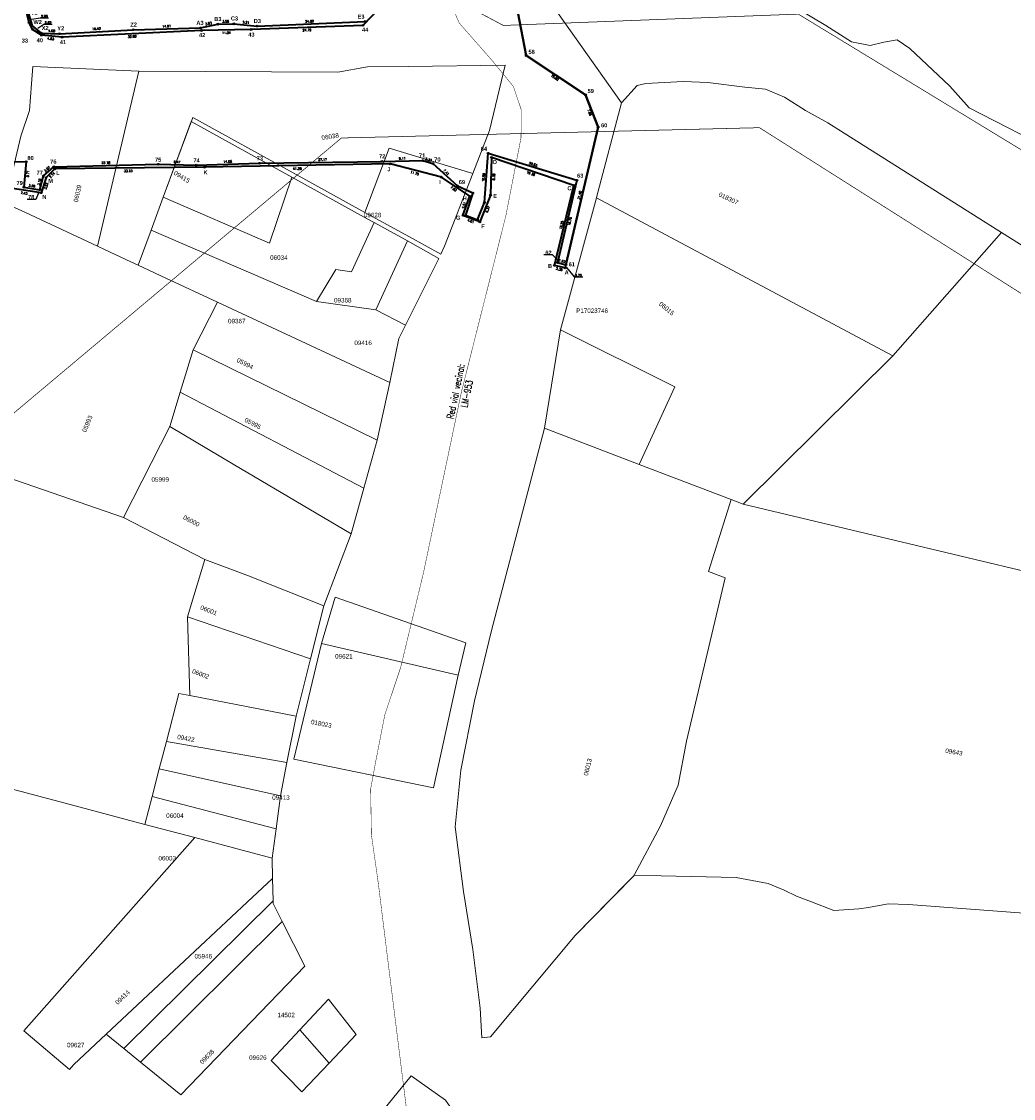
# Model space of a CAD drawing. Header units: metres. Extents: x 347609 to 748319, y 8548087 to 17123455.
# Tile 19 of 48: x 376415 to 376635, y 8567857 to 8568096. Entities that reach past the tile are written whole.
import ezdxf
from ezdxf import colors
from ezdxf.entities.mleader import LeaderData, LeaderLine
from ezdxf.enums import TextEntityAlignment as Align
from ezdxf.math import Vec2, Vec3

# ---------------------------------------------------------------- set-up
doc = ezdxf.new("R2010")
doc.units = ezdxf.units.M
doc.linetypes.add('ACAD_ISO02W100', pattern=[15, 12, -3])
doc.linetypes.add('ACAD_ISO04W100', pattern=[30, 24, -3, 0, -3])
for name, color, linetype in [('00_TEXTO', 7, 'Continuous'), ('manzanas', 2, 'Continuous'), ('VERTICES', 244, 'Continuous'), ('ZR_LIMA_PSAD56_A_WGS84', 210, 'Continuous')]:
    doc.layers.add(name, color=color, linetype=linetype)
for name, color, linetype, lineweight in [('02. FAJA MARGINAL', 5, 'ACAD_ISO02W100', 0), ('DISTANCIA', 7, 'Continuous', 9), ('Predios Rurales', 90, 'Continuous', 15), ('Red vial vecinal', 241, 'ACAD_ISO04W100', 30)]:
    doc.layers.add(name, color=color, linetype=linetype, lineweight=lineweight)
doc.layers.add('LIMITES CONSTRUCTIVO 2', color=40, linetype='Continuous', true_color=0xffbf00)
doc.layers.add('Predios Rurales Nombres', color=7, linetype='Continuous', true_color=0xffffff)
doc.styles.add('ARIAL', font='arial.ttf')
doc.styles.add('MtXpl_MS_Shell_Dlg_2', font='txt')
doc.styles.add('ROMANS', font='romans.shx')
doc.styles.add('ROMANS-SP', font='romans.shx', dxfattribs={"width": 0.75})
doc.styles.get("Standard").update_dxf_attribs({"font": 'simplex.shx'})
doc.styles.add('VERTICES', font='sanssb__.ttf')

# ---------------------------------------------------------------- blocks, each defined once
blk = doc.blocks.new('A$Ca0275f86')
at = {"layer": 'VERTICES', "color": 6}
for centre in [(376526.28, 8568139.64), (376516.52, 8568137.49), (376528.02, 8568136.93), (376528.5, 8568137.53), (376514.59, 8568134.63), (376521.35, 8568134.38), (376513.4, 8568130.16), (376523.25, 8568130.96), (376186.09, 8568124.67), (376185.77, 8568123.91), (376193.79, 8568122.82), (376513.49, 8568124.19), (376184.13, 8568119.72), (376508.69, 8568121.63), (376521.01, 8568119.64), (376507.79, 8568118.48), (376407.23, 8568114.96), (376190.68, 8568113.3), (376401.77, 8568114.53), (376508.06, 8568113.96), (376181.6, 8568107.11), (376188.98, 8568104.41), (376408.86, 8568103.34), (376415.38, 8568104.03), (376398.39, 8568098.32), (376402.54, 8568098.7), (376416.32, 8568098.24), (376416.64, 8568099.87), (376458.44, 8568095.72), (376461.99, 8568095.82), (376491.18, 8568096.36), (376367.36, 8568093.85), (376385.39, 8568093.7), (376417.19, 8568095.4), (376419.23, 8568093.76), (376423.3, 8568093.61), (376439.69, 8568094.51), (376454.6, 8568094.89), (376467.18, 8568095.31), (376187.65, 8568091.12), (376191.31, 8568090.94), (376239.7, 8568091.25), (376243.3, 8568092.21), (376287.4, 8568091.13), (376315.37, 8568092.11), (376362.7, 8568092.73), (376388.13, 8568093.02), (376214.69, 8568090.04), (376259.92, 8568089.95), (376526.97, 8568088.77), (376191.53, 8568087.17), (376195.75, 8568087.11), (376211.63, 8568087.76), (376217.76, 8568087.41), (376223.74, 8568088.28), (376236.7, 8568088.39), (376243.68, 8568087.62), (376540.16, 8568080.04), (376542.92, 8568072.89), (376406.4, 8568064.85), (376496.73, 8568064.69), (376519.24, 8568066.16), (376244.73, 8568062.42), (376248.94, 8568062.75), (376300.84, 8568063.34), (376318.88, 8568062.73), (376349.12, 8568064.42), (376422.25, 8568063.6), (376455.48, 8568063.98), (376200.81, 8568059.98), (376209.74, 8568059.97), (376264.61, 8568060.6), (376274.65, 8568061.45), (376282.82, 8568061.64), (376297.63, 8568061.37), (376420.3, 8568061.67), (376508.11, 8568061.76), (376537.57, 8568059.9), (376188.54, 8568059.58), (376205.81, 8568059.33), (376231.54, 8568059.75), (376235.41, 8568058.41), (376406.92, 8568059.74), (376411.9, 8568059.39), (376419.25, 8568058.31), (376514.44, 8568057.52), (376519.03, 8568057.78), (376244.78, 8568056.77), (376512.92, 8568053.27), (376186.39, 8568050.67), (376187.9, 8568051.7), (376405, 8568052.53), (376409.71, 8568051.14), (376516.68, 8568051.86), (376533.26, 8568042.17), (376535.59, 8568041.63), (376535.75, 8568042.32), (376181.59, 8568038.27), (376181.59, 8568037.62), (376186.85, 8568037.65)]:
    blk.add_circle(centre, 0.2, dxfattribs=at)
at = {"layer": 'DISTANCIA', "style": 'ROMANS'}
for s, rotation, p in [('3.06', 316.4692, (376528.19, 8568138.67)), ('3.45', 55.8823, (376515.08, 8568136.47)), ('5.74', 327.2745, (376519.43, 8568136.29)), ('7.20', 46.8494, (376523.38, 8568137.41)), ('4.63', 75.0574, (376513.39, 8568132.5)), ('5.97', 270.9187, (376512.85, 8568127.12)), ('7.92', 346.4646, (376190.14, 8568124.35)), ('5.44', 28.108, (376510.5, 8568123.29)), ('3.28', 73.9365, (376507.66, 8568120.17)), ('10.02', 71.8849, (376192.76, 8568117.6)), ('5.48', 4.5222, (376404.15, 8568115.37)), ('4.53', 273.5117, (376507.33, 8568116.12)), ('9.05', 79.1917, (376190.41, 8568108.67)), ('11.73', 277.9775, (376408.67, 8568109.32)), ('15.86', 272.7953, (376401.52, 8568106.64)), ('24.39', 46.1924, (376499.25, 8568105.63)), ('6.55', 5.9785, (376412.1, 8568104.27)), ('4.34', 286.8833, (376416.53, 8568102.37)), ('13.35', 84.2924, (376188.89, 8568097.63)), ('11.54', 27.3013, (376392.91, 8568096.16)), ('3.93', 12.1189, (376456.39, 8568095.89)), ('3.56', 1.6637, (376460.2, 8568096.35)), ('5.21', 354.3423, (376464.72, 8568096.13)), ('24.02', 2.5168, (376478.83, 8568096.37)), ('4.80', 13.4755, (376365.05, 8568093.94)), ('18.03', 359.5457, (376376.43, 8568094.39)), ('2.83', 346.0856, (376386.65, 8568094.05)), ('4.08', 357.8765, (376421.56, 8568094.24)), ('16.42', 3.1615, (376431.52, 8568094.72)), ('14.91', 1.4705, (376447.09, 8568095.29)), ('3.73', 14.9983, (376241.21, 8568092.28)), ('27.51', 2.4648, (376273.81, 8568091.16)), ('27.99', 2.0111, (376301.35, 8568092.24)), ('47.33', 0.744, (376339.06, 8568093.09)), ('3.82', 36.7479, (376212.83, 8568089.41)), ('4.04', 319.4047, (376216.82, 8568088.98)), ('6.05', 8.2629, (376220.85, 8568088.49)), ('12.96', 0.4597, (376230.33, 8568088.93)), ('4.14', 43.7169, (376237.72, 8568090.25)), ('4.61', 274.67, (376244.06, 8568090.37)), ('16.40', 8.1444, (376251.55, 8568089.43)), ('15.90', 2.3394, (376203.51, 8568088.05)), ('4.22', 4.4049, (376246.95, 8568062.08)), ('18.05', 358.0784, (376309.56, 8568062.48)), ('30.29', 3.1856, (376333.84, 8568062.92)), ('57.28', 0.4339, (376377.78, 8568063.98)), ('5.13', 275.8159, (376406, 8568062.19)), ('2.74', 44.6183, (376421.65, 8568062.2)), ('33.23', 0.6665, (376438.56, 8568063.16)), ('41.26', 0.9748, (376476.12, 8568063.66)), ('11.75', 345.587, (376502.19, 8568062.64)), ('8.38', 88.5159, (376519.77, 8568061.81)), ('19.36', 341.1409, (376527.99, 8568062.56)), ('5.66', 270.4346, (376245.31, 8568059.5)), ('15.81', 352.1744, (376256.59, 8568061.08)), ('10.07', 4.8414, (376269.73, 8568060.42)), ('8.18', 1.3722, (376278.8, 8568060.89)), ('14.81', 358.9524, (376289.99, 8568060.85)), ('3.77', 31.488, (376299.51, 8568061.81)), ('3.52', 72.6597, (376420.35, 8568059.78)), ('12.28', 1.8417, (376194.81, 8568059.14)), ('5.04', 352.6405, (376203.21, 8568059.01)), ('3.99', 9.2288, (376207.79, 8568059.04)), ('21.80', 359.4299, (376220.46, 8568059.22)), ('4.10', 340.877, (376233.43, 8568058.44)), ('7.43', 351.6831, (376415.43, 8568058.22)), ('7.62', 326.1726, (376510.86, 8568059.18)), ('7.91', 85.3823, (376188.85, 8568055.82)), ('9.51', 350.0572, (376239.77, 8568057)), ('7.47', 75.0876, (376405.33, 8568056.36)), ('8.53', 75.1317, (376411.33, 8568055.05)), ('4.51', 70.2678, (376513.12, 8568055.56)), ('6.37', 68.3447, (376518.41, 8568054.61)), ('4.92', 343.6663, (376407.11, 8568051.29)), ('4.01', 339.4146, (376514.66, 8568052.01)), ('18.25', 76.3369, (376534.8, 8568051.13)), ('13.02', 272.0142, (376187.23, 8568044.4)), ('2.39', 347.0166, (376534.28, 8568041.33)), ('5.26', 0.3442, (376184.15, 8568037.06))]:
    blk.add_text(s, height=0.5, rotation=rotation, dxfattribs=at).set_placement(p, align=Align.MIDDLE)
for s, p in [('0.77', (376531.59, 8568136.69)), ('0.82', (376182.87, 8568125.75)), ('4.17', (376398.53, 8568100.62)), ('1.67', (376419.68, 8568099.71)), ('2.96', (376419.94, 8568097.47)), ('2.62', (376420.75, 8568096.07)), ('3.67', (376192.48, 8568093.72)), ('3.78', (376194.04, 8568090.57)), ('4.22', (376196.45, 8568089.72)), ('1.83', (376190.64, 8568049.67)), ('0.70', (376538.54, 8568039.95)), ('0.65', (376178.16, 8568037.11))]:
    blk.add_text(s, height=0.5, dxfattribs=at).set_placement(p, align=Align.MIDDLE)
at = {"layer": 'VERTICES', "style": 'VERTICES'}
for s, p in [('N3', (376526.2, 8568140.79)), ('L3', (376516.49, 8568138.62)), ('O3', (376529.91, 8568137.75)), ('K3', (376513.2, 8568135.22)), ('M3', (376521.24, 8568135.56)), ('J3', (376512.08, 8568130.43)), ('Q1', (376184.49, 8568124.32)), ('R1', (376186.11, 8568125.85)), ('I3', (376512.47, 8568124.82)), ('S1', (376195, 8568123.47)), ('H3', (376507.5, 8568122.45)), ('P1', (376183.02, 8568120.25)), ('G3', (376506.34, 8568118.73)), ('Q2', (376400.48, 8568115.4)), ('R2', (376408.3, 8568115.93)), ('T1', (376191.95, 8568112.82)), ('F3', (376506.71, 8568114.31)), ('O1', (376180.43, 8568107.2)), ('T2', (376416.2, 8568104.99)), ('U1', (376190.47, 8568104.17)), ('S2', (376409.87, 8568104.32)), ('U2', (376417.93, 8568100.38)), ('O2', (376397.36, 8568099.33)), ('P2', (376401.37, 8568099.6)), ('V2', (376417.67, 8568098.27)), ('W2', (376418.44, 8568096.2)), ('Z2', (376439.76, 8568095.66)), ('A3', (376454.5, 8568096.03)), ('B3', (376458.46, 8568096.88)), ('C3', (376462.16, 8568097)), ('D3', (376467.25, 8568096.42)), ('E3', (376490.27, 8568097.41)), ('F2', (376244.36, 8568093.26)), ('J2', (376315.39, 8568093.24)), ('K2', (376362.49, 8568093.89)), ('L2', (376367.39, 8568095.1)), ('M2', (376384.94, 8568095.05)), ('N2', (376388.3, 8568094.2)), ('X2', (376420.12, 8568094.91)), ('Y2', (376423.57, 8568094.83)), ('V1', (376188.66, 8568092.02)), ('W1', (376192.57, 8568091.77)), ('A2', (376214.76, 8568091.18)), ('E2', (376238.62, 8568092.29)), ('H2', (376259.82, 8568091.16)), ('I2', (376287.25, 8568092.33)), ('X1', (376192.84, 8568088.41)), ('Y1', (376196.06, 8568088.31)), ('Z1', (376210.84, 8568088.86)), ('B2', (376218.45, 8568088.55)), ('C2', (376223.7, 8568089.51)), ('D2', (376235.78, 8568089.51)), ('G2', (376244.74, 8568088.64)), ('T', (376349.18, 8568065.58)), ('D', (376520.01, 8568065.12)), ('V', (376301.34, 8568062.17)), ('S', (376405.65, 8568063.94)), ('L', (376422.93, 8568062.69)), ('K', (376455.73, 8568062.84)), ('J', (376496.45, 8568063.5)), ('B1', (376246.1, 8568061.32)), ('A1', (376249.03, 8568061.65)), ('Y', (376274.59, 8568060.32)), ('X', (376282.88, 8568060.45)), ('W', (376298.02, 8568060.23)), ('U', (376319.02, 8568061.61)), ('R', (376405.84, 8568059.89)), ('M', (376421.34, 8568060.92)), ('I', (376507.8, 8568060.68)), ('I1', (376189.44, 8568058.66)), ('H1', (376200.78, 8568058.81)), ('G1', (376206.04, 8568058.18)), ('F1', (376210.14, 8568058.78)), ('E1', (376231.38, 8568058.59)), ('D1', (376235.43, 8568057.17)), ('Z', (376264.69, 8568059.34)), ('O', (376412.57, 8568058.42)), ('N', (376419.94, 8568057.38)), ('E', (376520.04, 8568057.57)), ('C', (376536.56, 8568059.3)), ('C1', (376245.8, 8568056.07)), ('H', (376513.31, 8568057.06)), ('G', (376511.84, 8568052.77)), ('J1', (376188.97, 8568051.34)), ('Q', (376403.91, 8568052.05)), ('P', (376410.37, 8568050.02)), ('F', (376517.36, 8568050.87)), ('K1', (376187.63, 8568049.88)), ('B', (376532.25, 8568042.04)), ('A', (376535.94, 8568040.63)), ('N1', (376180.4, 8568038.59)), ('M1', (376180.75, 8568036.46)), ('L1', (376188.03, 8568036.87))]:
    blk.add_text(s, height=0.9, dxfattribs=at).set_placement(p, align=Align.MIDDLE)
at = {"layer": '00_TEXTO', "color": 0, "lineweight": 9}
ml = blk.add_multileader_mtext('Standard', dxfattribs=at)
ml.set_content('')
ml.set_leader_properties()
ml.build(insert=Vec2(0, 0))
ml.multileader.update_dxf_attribs({"text_right_attachment_type": 6, "dogleg_length": 3, "arrow_head_size": 0.3})
ctx = ml.context
ctx.base_point, ctx.char_height, ctx.arrow_head_size, ctx.landing_gap_size, ctx.plane_origin = Vec3(376532.48, 8568136.35), 0.009, 0.3, 0.0045, Vec3(376513.92, 8568122.29)
ctx.right_attachment = 6
notes = []
notes.append((ctx, [(1, (1, 1, 0), (376530.57, 8568136.35), (1, 0), 1.9, [(0, [(376528.38, 8568137.2)], 0, [])])]))
ctx.mtext.insert, ctx.mtext.text_direction, ctx.mtext.rotation, ctx.mtext.flow_direction = Vec3(376532.48, 8568136.35), Vec3(-1, 0), 3.141593, 5
ml = blk.add_multileader_mtext('Standard', dxfattribs=at)
ml.set_content('')
ml.set_leader_properties()
ml.build(insert=Vec2(0, 0))
ml.multileader.update_dxf_attribs({"text_right_attachment_type": 6, "dogleg_length": 3, "arrow_head_size": 0.3})
ctx = ml.context
ctx.base_point, ctx.char_height, ctx.arrow_head_size, ctx.landing_gap_size, ctx.plane_origin = Vec3(376181.94, 8568125.46), 0.009, 0.3, 0.0045, Vec3(376171.39, 8568109.39)
ctx.right_attachment, ctx.text_align_type = 6, 2
notes.append((ctx, [(0, (1, 1, 0), (376183.85, 8568125.46), (-1, 0), 1.9, [(0, [(376185.85, 8568124.3)], 0, [])])]))
ctx.mtext.insert, ctx.mtext.text_direction, ctx.mtext.rotation, ctx.mtext.alignment, ctx.mtext.flow_direction = Vec3(376181.95, 8568125.45), Vec3(-1, 0), 3.141593, 3, 5
ml = blk.add_multileader_mtext('Standard', dxfattribs=at)
ml.set_content('')
ml.set_leader_properties()
ml.build(insert=Vec2(0, 0))
ml.multileader.update_dxf_attribs({"text_right_attachment_type": 6, "dogleg_length": 3, "arrow_head_size": 0.3})
ctx = ml.context
ctx.base_point, ctx.char_height, ctx.arrow_head_size, ctx.landing_gap_size, ctx.plane_origin = Vec3(376397.59, 8568100.31), 0.009, 0.3, 0.0045, Vec3(376385.97, 8568083.7)
ctx.right_attachment, ctx.text_align_type = 6, 2
notes.append((ctx, [(0, (1, 1, 0), (376399.5, 8568100.31), (-1, 0), 1.9, [(0, [(376400.43, 8568098.61)], 0, [])])]))
ctx.mtext.insert, ctx.mtext.text_direction, ctx.mtext.rotation, ctx.mtext.alignment, ctx.mtext.flow_direction = Vec3(376397.59, 8568100.3), Vec3(-1, 0), 3.141593, 3, 5
ml = blk.add_multileader_mtext('Standard', dxfattribs=at)
ml.set_content('')
ml.set_leader_properties()
ml.build(insert=Vec2(0, 0))
ml.multileader.update_dxf_attribs({"text_right_attachment_type": 6, "dogleg_length": 3, "arrow_head_size": 0.3})
ctx = ml.context
ctx.base_point, ctx.char_height, ctx.arrow_head_size, ctx.landing_gap_size, ctx.plane_origin = Vec3(376420.58, 8568099.38), 0.009, 0.3, 0.0045, Vec3(376402.09, 8568084.13)
ctx.right_attachment = 6
notes.append((ctx, [(1, (1, 1, 0), (376418.67, 8568099.38), (1, 0), 1.9, [(0, [(376416.56, 8568099.04)], 0, [])])]))
ctx.mtext.insert, ctx.mtext.text_direction, ctx.mtext.rotation, ctx.mtext.flow_direction = Vec3(376420.58, 8568099.38), Vec3(-1, 0), 3.141593, 5
ml = blk.add_multileader_mtext('Standard', dxfattribs=at)
ml.set_content('')
ml.set_leader_properties()
ml.build(insert=Vec2(0, 0))
ml.multileader.update_dxf_attribs({"text_right_attachment_type": 6, "dogleg_length": 3, "arrow_head_size": 0.3})
ctx = ml.context
ctx.base_point, ctx.char_height, ctx.arrow_head_size, ctx.landing_gap_size, ctx.plane_origin = Vec3(376420.88, 8568097.15), 0.009, 0.3, 0.0045, Vec3(376402.4, 8568081.9)
ctx.right_attachment = 6
notes.append((ctx, [(1, (1, 1, 0), (376418.98, 8568097.15), (1, 0), 1.9, [(0, [(376416.86, 8568096.81)], 0, [])])]))
ctx.mtext.insert, ctx.mtext.text_direction, ctx.mtext.rotation, ctx.mtext.flow_direction = Vec3(376420.89, 8568097.15), Vec3(-1, 0), 3.141593, 5
ml = blk.add_multileader_mtext('Standard', dxfattribs=at)
ml.set_content('')
ml.set_leader_properties()
ml.build(insert=Vec2(0, 0))
ml.multileader.update_dxf_attribs({"text_right_attachment_type": 6, "dogleg_length": 3, "arrow_head_size": 0.3})
ctx = ml.context
ctx.base_point, ctx.char_height, ctx.arrow_head_size, ctx.landing_gap_size, ctx.plane_origin = Vec3(376421.69, 8568095.77), 0.009, 0.3, 0.0045, Vec3(376403.81, 8568079.78)
ctx.right_attachment = 6
notes.append((ctx, [(1, (1, 1, 0), (376419.79, 8568095.77), (1, 0), 1.9, [(0, [(376418.27, 8568094.69)], 0, [])])]))
ctx.mtext.insert, ctx.mtext.text_direction, ctx.mtext.rotation, ctx.mtext.flow_direction = Vec3(376421.7, 8568095.76), Vec3(-1, 0), 3.141593, 5
ml = blk.add_multileader_mtext('Standard', dxfattribs=at)
ml.set_content('')
ml.set_leader_properties()
ml.build(insert=Vec2(0, 0))
ml.multileader.update_dxf_attribs({"text_right_attachment_type": 6, "dogleg_length": 3, "arrow_head_size": 0.3})
ctx = ml.context
ctx.base_point, ctx.char_height, ctx.arrow_head_size, ctx.landing_gap_size, ctx.plane_origin = Vec3(376193.46, 8568093.41), 0.009, 0.3, 0.0045, Vec3(376175.35, 8568076.33)
ctx.right_attachment = 6
notes.append((ctx, [(1, (1, 1, 0), (376191.55, 8568093.41), (1, 0), 1.9, [(0, [(376189.81, 8568091.24)], 0, [])])]))
ctx.mtext.insert, ctx.mtext.text_direction, ctx.mtext.rotation, ctx.mtext.flow_direction = Vec3(376193.46, 8568093.41), Vec3(-1, 0), 3.141593, 5
ml = blk.add_multileader_mtext('Standard', dxfattribs=at)
ml.set_content('')
ml.set_leader_properties()
ml.build(insert=Vec2(0, 0))
ml.multileader.update_dxf_attribs({"text_right_attachment_type": 6, "dogleg_length": 3, "arrow_head_size": 0.3})
ctx = ml.context
ctx.base_point, ctx.char_height, ctx.arrow_head_size, ctx.landing_gap_size, ctx.plane_origin = Vec3(376194.97, 8568090.29), 0.009, 0.3, 0.0045, Vec3(376177.1, 8568074.32)
ctx.right_attachment = 6
notes.append((ctx, [(1, (1, 1, 0), (376193.06, 8568090.29), (1, 0), 1.9, [(0, [(376191.57, 8568089.23)], 0, [])])]))
ctx.mtext.insert, ctx.mtext.text_direction, ctx.mtext.rotation, ctx.mtext.flow_direction = Vec3(376194.97, 8568090.28), Vec3(-1, 0), 3.141593, 5
ml = blk.add_multileader_mtext('Standard', dxfattribs=at)
ml.set_content('')
ml.set_leader_properties()
ml.build(insert=Vec2(0, 0))
ml.multileader.update_dxf_attribs({"text_right_attachment_type": 6, "dogleg_length": 3, "arrow_head_size": 0.3})
ctx = ml.context
ctx.base_point, ctx.char_height, ctx.arrow_head_size, ctx.landing_gap_size, ctx.plane_origin = Vec3(376197.4, 8568089.4), 0.009, 0.3, 0.0045, Vec3(376179.29, 8568072.31)
ctx.right_attachment = 6
notes.append((ctx, [(1, (1, 1, 0), (376195.49, 8568089.4), (1, 0), 1.9, [(0, [(376193.75, 8568087.22)], 0, [])])]))
ctx.mtext.insert, ctx.mtext.text_direction, ctx.mtext.rotation, ctx.mtext.flow_direction = Vec3(376197.4, 8568089.39), Vec3(-1, 0), 3.141593, 5
ml = blk.add_multileader_mtext('Standard', dxfattribs=at)
ml.set_content('')
ml.set_leader_properties()
ml.build(insert=Vec2(0, 0))
ml.multileader.update_dxf_attribs({"text_right_attachment_type": 6, "dogleg_length": 3, "arrow_head_size": 0.3})
ctx = ml.context
ctx.base_point, ctx.char_height, ctx.arrow_head_size, ctx.landing_gap_size, ctx.plane_origin = Vec3(376191.62, 8568049.33), 0.009, 0.3, 0.0045, Vec3(376172.83, 8568036.21)
ctx.right_attachment = 6
notes.append((ctx, [(1, (1, 1, 0), (376189.72, 8568049.33), (1, 0), 1.9, [(0, [(376187.29, 8568051.12)], 0, [])])]))
ctx.mtext.insert, ctx.mtext.text_direction, ctx.mtext.rotation, ctx.mtext.flow_direction = Vec3(376191.62, 8568049.32), Vec3(-1, 0), 3.141593, 5
ml = blk.add_multileader_mtext('Standard', dxfattribs=at)
ml.set_content('')
ml.set_leader_properties()
ml.build(insert=Vec2(0, 0))
ml.multileader.update_dxf_attribs({"text_right_attachment_type": 6, "dogleg_length": 3, "arrow_head_size": 0.3})
ctx = ml.context
ctx.base_point, ctx.char_height, ctx.arrow_head_size, ctx.landing_gap_size, ctx.plane_origin = Vec3(376539.52, 8568039.61), 0.009, 0.3, 0.0045, Vec3(376521.28, 8568027.03)
ctx.right_attachment = 6
notes.append((ctx, [(1, (1, 1, 0), (376537.62, 8568039.61), (1, 0), 1.9, [(0, [(376535.74, 8568041.94)], 0, [])])]))
ctx.mtext.insert, ctx.mtext.text_direction, ctx.mtext.rotation, ctx.mtext.flow_direction = Vec3(376539.53, 8568039.6), Vec3(-1, 0), 3.141593, 5
ml = blk.add_multileader_mtext('Standard', dxfattribs=at)
ml.set_content('')
ml.set_leader_properties()
ml.build(insert=Vec2(0, 0))
ml.multileader.update_dxf_attribs({"text_right_attachment_type": 6, "dogleg_length": 3, "arrow_head_size": 0.3})
ctx = ml.context
ctx.base_point, ctx.char_height, ctx.arrow_head_size, ctx.landing_gap_size, ctx.plane_origin = Vec3(376177.23, 8568036.79), 0.009, 0.3, 0.0045, Vec3(376167.9, 8568023.3)
ctx.right_attachment, ctx.text_align_type = 6, 2
notes.append((ctx, [(0, (1, 1, 0), (376179.14, 8568036.8), (-1, 0), 1.9, [(0, [(376181.55, 8568037.9)], 0, [])])]))
ctx.mtext.insert, ctx.mtext.text_direction, ctx.mtext.rotation, ctx.mtext.alignment, ctx.mtext.flow_direction = Vec3(376177.23, 8568036.79), Vec3(-1, 0), 3.141593, 3, 5
for ctx, leaders in notes:
    for number, flags, end, landing, length, lines in leaders:
        leader = LeaderData()
        leader.index, (leader.has_last_leader_line, leader.has_dogleg_vector, leader.attachment_direction) = number, flags
        leader.last_leader_point, leader.dogleg_vector, leader.dogleg_length = Vec3(end), Vec3(landing), length
        for number, points, colour, breaks in lines:
            line = LeaderLine()
            line.index, line.vertices, line.color, line.breaks = number, Vec3.list(points), colors.encode_raw_color(colour), breaks
            leader.lines.append(line)
        ctx.leaders.append(leader)

msp = doc.modelspace()

# ---------------------------------------------------------------- linework, layer by layer
at = {"layer": '02. FAJA MARGINAL', "color": 5, "true_color": 0x0000ff, "const_width": 0.15}
for points in [[(375944.21, 8568225.32), (376206.11, 8568182.84), (376411.91, 8568153.92), (376521.88, 8568095.45), (376587.39, 8568097.97), (376762.57, 8567991.38), (376844.21, 8567959.75), (376944.87, 8567884.1), (376955.43, 8567843.63), (376907.81, 8567795.71), (376886.7, 8567724.66), (376871.82, 8567560.1), (376878.43, 8567515.12), (376926.06, 8567441.04)], [(375877.53, 8567966.55), (376180.92, 8567947.58), (376274.92, 8567954.2), (376374.5, 8567976.94), (376485.91, 8568070.46), (376578.77, 8568072.75), (376708.51, 8567990.6), (376841.68, 8567926.94), (376907.76, 8567855.03), (376875.93, 8567802.41), (376851.09, 8567698.79), (376850.26, 8567587.05), (376832.68, 8567548.27), (376874.8, 8567471.12), (376889.03, 8567426.35)]]:
    msp.add_lwpolyline(points, dxfattribs=at)
at = {"layer": 'LIMITES CONSTRUCTIVO 2', "color": 144, "lineweight": 40, "ltscale": 30, "elevation": 473.57, "flags": 128}
for points in [[(376410.77, 8568065.12), (376415.92, 8568065.21), (376415.39, 8568059.52), (376418.93, 8568058.98), (376419.71, 8568062.04), (376422.02, 8568064.06), (376445.19, 8568064.62), (376453.66, 8568064.43), (376467.71, 8568064.85), (376494.88, 8568065.26), (376503.99, 8568065.44), (376506.21, 8568064.79), (376511.7, 8568059.81), (376515.08, 8568058.25), (376513.51, 8568053.31), (376516.17, 8568052.31), (376517.68, 8568056.13), (376518.49, 8568067.07), (376538.23, 8568061.07), (376533.9, 8568042.82), (376535.75, 8568042.32), (376542.92, 8568072.89), (376540.16, 8568080.04), (376526.97, 8568088.77), (376521.01, 8568119.64)], [(376509.54, 8568115.14), (376490.66, 8568095.47), (376465.89, 8568094.56), (376454.85, 8568094.32), (376423.91, 8568092.85), (376419.3, 8568093.28), (376417.33, 8568094.58), (376416.56, 8568096.06), (376415.98, 8568098.38)]]:
    msp.add_lwpolyline(points, dxfattribs=at)
at = {"layer": 'LIMITES CONSTRUCTIVO 2', "lineweight": 40, "ltscale": 30, "flags": 128}
for points in [[(376521.01, 8568119.64), (376526.97, 8568088.77), (376540.16, 8568080.04), (376542.92, 8568072.89), (376535.75, 8568042.32), (376535.59, 8568041.63), (376533.26, 8568042.17), (376537.57, 8568059.9), (376519.24, 8568066.16), (376519.03, 8568057.78), (376516.68, 8568051.86), (376512.92, 8568053.27), (376514.44, 8568057.52), (376508.11, 8568061.76), (376496.73, 8568064.69), (376455.48, 8568063.98), (376422.25, 8568063.6), (376420.3, 8568061.67), (376419.25, 8568058.31), (376411.9, 8568059.39)], [(376416.32, 8568098.24), (376417.19, 8568095.4), (376419.23, 8568093.76), (376423.3, 8568093.61), (376439.69, 8568094.51), (376454.6, 8568094.89), (376458.44, 8568095.72), (376461.99, 8568095.82), (376467.18, 8568095.31), (376491.18, 8568096.36)]]:
    msp.add_lwpolyline(points, dxfattribs=at)
at = {"layer": 'Predios Rurales', "lineweight": 15}
for points in [[(376645.3, 8568066.96), (376625.35, 8568077.18), (376621.05, 8568081.96), (376612.19, 8568090.33), (376609.39, 8568092.23), (376606.4, 8568091.71), (376603.37, 8568090.98), (376599.25, 8568091.81), (376593.49, 8568095.44), (376587.31, 8568099.15), (376582.18, 8568101.4), (376579.28, 8568102.91), (376582.43, 8568106.35), (376582.44, 8568106.34), (376683.42, 8568216.29)], [(376637.47, 8567898.35), (376611.85, 8567900.28), (376607.33, 8567900.41), (376603.01, 8567899.58), (376600.81, 8567899.27), (376595.31, 8567898.97), (376590.35, 8567900.84), (376587.03, 8567902.12), (376584.23, 8567903.43), (376580.71, 8567904.92), (376573.61, 8567906.26), (376556.95, 8567906.66), (376550.91, 8567906.81), (376556.8, 8567917.72), (376560.72, 8567926.75), (376562.58, 8567936.51), (376571.18, 8567972.8), (376567.43, 8567974.2), (376572.45, 8567990.16), (376575.14, 8567989.13), (376689.4, 8567961.92)]]:
    msp.add_lwpolyline(points, dxfattribs=at)
for points in [[(376415.74, 8568053.89), (376411.68, 8568055.78), (376412.62, 8568062.06), (376414.72, 8568070.88), (376416.65, 8568076.53), (376417.11, 8568082.5), (376417.39, 8568086.37), (376440.89, 8568085.28), (376431.71, 8568046.44)], [(376491.13, 8568053.95), (376475.23, 8568062.72), (376452.9, 8568075.04), (376446.35, 8568057.31), (376443.65, 8568050), (376440.77, 8568042.21), (376439.17, 8568042.96), (376433.28, 8568045.71), (376431.71, 8568046.44), (376440.89, 8568085.28), (376485.09, 8568085.05), (376491.69, 8568086.23), (376500.74, 8568086.35), (376522.31, 8568086.63), (376518.79, 8568072.12), (376515.09, 8568062.59), (376496.51, 8568068.17)], [(376608.38, 8568022.09), (376547.97, 8568054.31), (376542.54, 8568057.21), (376542.55, 8568057.23), (376548.15, 8568078.29), (376551.6, 8568082.09), (376553.51, 8568082.53), (376561.81, 8568083.04), (376567.33, 8568082.81), (376575.54, 8568081.73), (376580.14, 8568081.29), (376584.34, 8568079.5), (376589.02, 8568076.55), (376593.93, 8568073.82), (376631.37, 8568050.18), (376632.54, 8568049.44)], [(376469.93, 8568047.09), (376446.35, 8568057.31), (376452.55, 8568074.09), (376474.9, 8568061.76)], [(376508.03, 8568044.63), (376501.02, 8568048.49), (376493.58, 8568052.6), (376491.13, 8568053.95), (376496.51, 8568068.17), (376515.09, 8568062.59), (376508.82, 8568046.44)], [(376480.37, 8568034.15), (376443.65, 8568050), (376446.35, 8568057.31), (376469.93, 8568047.09), (376474.9, 8568061.76), (376491.66, 8568052.52), (376493.16, 8568051.69), (376488.14, 8568040.78), (376484.67, 8568041.25)], [(376437.51, 8567986.17), (376389.69, 8568002.72), (376393.19, 8568006.06), (376402.84, 8568013.4), (376410, 8568019.95), (376412.45, 8568026.3), (376412.25, 8568038.99), (376412.45, 8568047.99), (376411.68, 8568055.78), (376415.74, 8568053.89), (376431.71, 8568046.44), (376433.28, 8568045.71), (376439.17, 8568042.96), (376440.77, 8568042.21), (376446.94, 8568039.34), (376458.42, 8568033.99), (376452.98, 8568023.41), (376450.12, 8568014.03), (376447.79, 8568006.38)], [(376559.94, 8568015.24), (376534.56, 8568027.9), (376542.54, 8568057.21), (376547.97, 8568054.31), (376608.38, 8568022.09), (376575.14, 8567989.13), (376572.45, 8567990.16), (376552.04, 8567997.98)], [(376493.56, 8568032.28), (376480.37, 8568034.15), (376484.67, 8568041.25), (376488.14, 8568040.78), (376493.16, 8568051.69), (376500.61, 8568047.59)], [(376496.66, 8568016.15), (376458.42, 8568033.99), (376446.94, 8568039.34), (376440.77, 8568042.21), (376443.65, 8568050), (376480.37, 8568034.15), (376493.56, 8568032.28), (376500.14, 8568028.9), (376498.66, 8568025.96)], [(376689.4, 8567961.92), (376575.14, 8567989.13), (376608.38, 8568022.09), (376632.54, 8568049.44), (376711.91, 8567999.55)], [(376493.56, 8568032.28), (376500.61, 8568047.59), (376507.58, 8568043.74), (376500.14, 8568028.9)], [(376493.82, 8568003.36), (376452.98, 8568023.41), (376458.42, 8568033.99), (376496.66, 8568016.15)], [(376490.88, 8567992.68), (376450.12, 8568014.03), (376452.98, 8568023.41), (376493.82, 8568003.36)], [(376461.9, 8567998.03), (376447.79, 8568006.38), (376450.12, 8568014.03), (376490.88, 8567992.68), (376488.08, 8567982.54)], [(376461.9, 8567998.03), (376488.08, 8567982.54), (376482.02, 8567966.55), (376465.3, 8567973.23), (376455.57, 8567976.89), (376437.51, 8567986.17), (376447.79, 8568006.38)], [(376515.51, 8567945.5), (376519.17, 8567960.78), (376531.04, 8568006.02), (376552.04, 8567997.98), (376572.45, 8567990.16), (376567.43, 8567974.2), (376571.18, 8567972.8), (376562.58, 8567936.51), (376560.72, 8567926.75), (376556.8, 8567917.72), (376550.91, 8567906.81), (376550.79, 8567906.59), (376549.27, 8567905.04), (376537.82, 8567893.36), (376519.03, 8567870.92), (376517.1, 8567870.65), (376516.73, 8567877.22), (376515.07, 8567890.31), (376513.02, 8567903.16), (376511.18, 8567917.52), (376512.47, 8567930.06)], [(376391.65, 8567941.89), (376388.41, 8567950.09), (376382.96, 8567963.15), (376382.63, 8567975.66), (376382.47, 8567995.45), (376385.4, 8567998.63), (376389.69, 8568002.72), (376437.51, 8567986.17), (376455.57, 8567976.89), (376453.16, 8567968.84), (376451.74, 8567964.11), (376452.24, 8567946.68), (376452.24, 8567946.66), (376449.78, 8567947.13), (376447.03, 8567936.48), (376445.46, 8567930.38), (376443.88, 8567924.28), (376442.28, 8567918.06), (376425.63, 8567922.48), (376390.39, 8567931.82)], [(376479.08, 8567954.81), (376451.74, 8567964.11), (376453.16, 8567968.84), (376455.57, 8567976.89), (376465.3, 8567973.23), (376482.02, 8567966.55)], [(376511.86, 8567951.16), (376481.48, 8567958.23), (376484.56, 8567968.48), (376513.54, 8567958.34)], [(376452.24, 8567946.66), (376452.24, 8567946.68), (376451.74, 8567964.11), (376479.08, 8567954.81), (376475.86, 8567942.11)], [(376475.31, 8567932.56), (376481.48, 8567958.23), (376511.86, 8567951.16), (376506.36, 8567926.16)], [(376447.03, 8567936.48), (376449.78, 8567947.13), (376452.24, 8567946.66), (376475.86, 8567942.11), (376473.79, 8567931.82)], [(376472.38, 8567924.42), (376445.46, 8567930.38), (376447.03, 8567936.48), (376473.79, 8567931.82)], [(376471.4, 8567917.06), (376443.88, 8567924.28), (376445.46, 8567930.38), (376472.38, 8567924.42)], [(376470.54, 8567910.57), (376453.35, 8567915.13), (376442.28, 8567918.06), (376443.88, 8567924.28), (376471.4, 8567917.06)], [(376415.38, 8567872.2), (376453.35, 8567915.13), (376470.54, 8567910.57), (376470.63, 8567906.07), (376464.97, 8567900.77), (376433.69, 8567871.47), (376426.48, 8567864.71), (376425.5, 8567863.6)], [(376433.69, 8567871.47), (376464.97, 8567900.77), (376470.63, 8567906.07), (376470.75, 8567901.07), (376437.57, 8567868.31)], [(376441.3, 8567865.28), (376437.57, 8567868.31), (376470.75, 8567901.07), (376470.76, 8567900.52), (376472.79, 8567896.5)], [(376450.23, 8567858.02), (376441.3, 8567865.28), (376472.79, 8567896.5), (376477.79, 8567886.59)], [(376483.18, 8567865.03), (376476.67, 8567872.44), (376483.03, 8567879.25), (376489.21, 8567871.41)], [(376477.15, 8567858.66), (376470.31, 8567865.63), (376476.67, 8567872.44), (376483.18, 8567865.03)], [(376497.76, 8567819.34), (376479.01, 8567834.6), (376501.42, 8567862.19), (376509.03, 8567856.83), (376510.09, 8567855.33), (376508.04, 8567842.23), (376505.03, 8567836.37), (376501.51, 8567828.63), (376497.96, 8567819.77)]]:
    msp.add_lwpolyline(points, close=True, dxfattribs=at)
at = {"layer": 'Red vial vecinal', "lineweight": 15, "transparency": 33554687, "const_width": 0.1}
msp.add_lwpolyline([(376508.39, 8568104.75), (376512.08, 8568095.98), (376519.43, 8568087.62), (376524.12, 8568081.89), (376525.85, 8568076.77), (376525.81, 8568070.51), (376522.43, 8568053.14), (376512.54, 8568013.93), (376504.12, 8567973.82), (376499.09, 8567952.96), (376495.57, 8567942.44), (376493.56, 8567932.16), (376492.41, 8567925.91), (376492.57, 8567915.8), (376494.12, 8567904.91), (376496.77, 8567883.52), (376498.95, 8567866.14), (376500.35, 8567854.98)], dxfattribs=at)
at = {"layer": 'VERTICES', "color": 6}
for centre in [(376416.56, 8568096.06), (376417.33, 8568094.58), (376454.85, 8568094.32), (376465.89, 8568094.56), (376490.66, 8568095.47), (376419.3, 8568093.28), (376423.91, 8568092.85), (376526.97, 8568088.77), (376540.16, 8568080.04), (376542.92, 8568072.89), (376518.49, 8568067.07), (376415.92, 8568065.21), (376445.19, 8568064.62), (376467.71, 8568064.85), (376494.88, 8568065.26), (376503.99, 8568065.44), (376506.21, 8568064.79), (376422.02, 8568064.06), (376453.66, 8568064.43), (376419.71, 8568062.04), (376538.23, 8568061.07), (376415.39, 8568059.52), (376418.93, 8568058.98), (376511.7, 8568059.81), (376515.08, 8568058.25), (376517.68, 8568056.13), (376513.51, 8568053.31), (376516.17, 8568052.31), (376533.9, 8568042.82), (376535.75, 8568042.32)]:
    msp.add_circle(centre, 0.2, dxfattribs=at)
at = {"layer": 'ZR_LIMA_PSAD56_A_WGS84', "linetype": 'Continuous', "lineweight": 15, "flags": 128}
msp.add_lwpolyline([(376637.47, 8567898.35), (376611.85, 8567900.28), (376607.33, 8567900.41), (376603.01, 8567899.58), (376600.81, 8567899.27), (376595.31, 8567898.97), (376590.35, 8567900.84), (376587.03, 8567902.12), (376584.23, 8567903.43), (376580.71, 8567904.92), (376573.61, 8567906.26), (376556.95, 8567906.66), (376550.91, 8567906.81), (376550.79, 8567906.59), (376537.82, 8567893.36), (376519.03, 8567870.92), (376517.1, 8567870.65), (376516.73, 8567877.22), (376515.07, 8567890.31), (376513.02, 8567903.16), (376511.18, 8567917.52), (376512.47, 8567930.06), (376515.51, 8567945.5), (376519.17, 8567960.78), (376531.04, 8568006.02), (376534.56, 8568027.9), (376542.54, 8568057.21), (376542.55, 8568057.23), (376548.15, 8568078.29), (376531.42, 8568101.96)], dxfattribs=at)

# ---------------------------------------------------------------- block references
at = {"layer": 'manzanas'}
msp.add_blockref('A$Ca0275f86', (0, 0), dxfattribs=at)

# ---------------------------------------------------------------- texts
at = {"layer": 'DISTANCIA', "style": 'ROMANS'}
for s, rotation, p in [('11.04', 1.2552, (376460.36, 8568093.82)), ('24.79', 2.0971, (376478.26, 8568094.41)), ('4.63', 354.732, (376421.33, 8568092.51)), ('30.98', 2.7175, (376439.42, 8568093)), ('15.82', 326.481, (376533.34, 8568083.88)), ('7.66', 291.0854, (376541.04, 8568076.14)), ('23.18', 1.3876, (376433.59, 8568064.96)), ('8.47', 358.7075, (376449.42, 8568065.1)), ('14.06', 1.7148, (376460.64, 8568065.24)), ('27.17', 0.8692, (376481.73, 8568065.67)), ('9.11', 1.126, (376499.43, 8568065.91)), ('2.32', 343.6763, (376505.27, 8568065.67)), ('20.63', 343.0719, (376528.51, 8568064.62)), ('5.71', 84.7203, (376416.27, 8568062.5)), ('3.07', 41.0557, (376420.56, 8568063.56)), ('7.41', 317.7919, (376509.19, 8568062.85)), ('10.98', 85.7207, (376517.49, 8568061.7)), ('3.58', 351.3143, (376417.16, 8568059.85)), ('3.16', 75.7466, (376418.79, 8568060.68)), ('31.40', 76.807, (376538.8, 8568057.78)), ('18.75', 76.6357, (376536.63, 8568051.92)), ('1.92', 344.7558, (376534.94, 8568043.13))]:
    msp.add_text(s, height=0.5, rotation=rotation, dxfattribs=at).set_placement(p, align=Align.MIDDLE)
at = {"layer": 'Predios Rurales Nombres', "color": 251, "true_color": 0x636466, "style": 'ARIAL'}
for s, rotation, p in [('06038', 8.9858, (376481.62, 8568069.69)), ('09415', -30.8857, (376448.39, 8568062.14)), ('06039', 77.6466, (376427.66, 8568056.07)), ('018307', -25.2745, (376569.45, 8568057.3)), ('06015', -39.5489, (376556.16, 8568033.2)), ('05994', -26.1397, (376462.42, 8568020.52)), ('05993', 67.6252, (376429.48, 8568004.9)), ('05995', -27.481, (376464.14, 8568007.27)), ('06000', -27.5808, (376450.5, 8567985.63)), ('06001', -21.2386, (376454.34, 8567965.54)), ('06002', -20.2001, (376452.55, 8567951.37)), ('018023', -11.0561, (376479.02, 8567940.07)), ('09422', -9.8897, (376449.33, 8567936.72)), ('09643', -9.5885, (376619.93, 8567933.66)), ('06013', 76.4399, (376540.95, 8567928.71)), ('09414', 44.3629, (376436.46, 8567877.73)), ('09638', 45.7947, (376455.27, 8567864.51))]:
    msp.add_text(s, height=1, rotation=rotation, dxfattribs=at).set_placement(p, align=Align.BOTTOM_LEFT)
for s, p in [('09628', (376490.91, 8568052.56)), ('06034', (376470.08, 8568043.1)), ('09368', (376484.27, 8568033.64)), ('09367', (376460.73, 8568029.01)), ('09416', (376488.79, 8568024.18)), ('05999', (376443.73, 8567993.84)), ('09621', (376484.52, 8567954.58)), ('09413', (376470.54, 8567923.21)), ('06004', (376446.99, 8567919.2)), ('06003', (376445.28, 8567909.74)), ('05946', (376453.29, 8567887.98)), ('14502', (376471.69, 8567874.94)), ('09627', (376424.95, 8567868.27)), ('09626', (376465.42, 8567865.48))]:
    msp.add_text(s, height=1, dxfattribs=at).set_placement(p, align=Align.BOTTOM_LEFT)
at = {"layer": 'Red vial vecinal', "lineweight": 15, "insert": (376512.54, 8568013.93), "char_height": 1.5, "attachment_point": 5, "rotation": 78.1435, "style": 'ROMANS-SP'}
msp.add_mtext_dynamic_manual_height_columns('Red vial vecinal: LM-953', width=15.4095, gutter_width=12.5, heights=[0], dxfattribs=at)
at = {"layer": 'VERTICES', "style": 'VERTICES'}
for s, p in [('42', (376454.98, 8568093.32)), ('43', (376465.92, 8568093.42)), ('44', (376491.19, 8568094.49)), ('33', (376415.61, 8568092.09)), ('40', (376418.91, 8568092.17)), ('41', (376424.08, 8568091.75)), ('58', (376528.16, 8568089.59)), ('59', (376541.29, 8568080.91)), ('60', (376544.27, 8568073.28)), ('64', (376517.57, 8568068.06)), ('80', (376416.87, 8568066.01)), ('76', (376421.93, 8568065.23)), ('75', (376445.2, 8568065.63)), ('74', (376453.74, 8568065.47)), ('73', (376467.8, 8568065.95)), ('72', (376494.97, 8568066.42)), ('71', (376503.83, 8568066.58)), ('70', (376507.23, 8568065.68)), ('77', (376418.91, 8568062.79)), ('63', (376538.95, 8568062.11)), ('79', (376414.45, 8568060.47)), ('69', (376512.68, 8568060.67)), ('78', (376416.99, 8568057.35)), ('62', (376531.9, 8568045.01)), ('61', (376537.09, 8568042.42))]:
    msp.add_text(s, height=0.9, dxfattribs=at).set_placement(p, align=Align.MIDDLE)
at = {"layer": 'ZR_LIMA_PSAD56_A_WGS84', "color": 0, "style": 'MtXpl_MS_Shell_Dlg_2'}
msp.add_text('P17023746', height=1, dxfattribs=at).set_placement((376538.07, 8568031.61))

# ---------------------------------------------------------------- leaders
at = {"layer": '00_TEXTO', "color": 0, "lineweight": 9}
ml = msp.add_multileader_mtext('Standard', dxfattribs=at)
ml.set_content('')
ml.set_leader_properties()
ml.build(insert=Vec2(0, 0))
ml.multileader.update_dxf_attribs({"text_right_attachment_type": 6, "dogleg_length": 3, "arrow_head_size": 0.3})
ctx = ml.context
ctx.base_point, ctx.char_height, ctx.arrow_head_size, ctx.landing_gap_size, ctx.plane_origin = Vec3(376416.09, 8568056.79), 0.009, 0.3, 0.0045, Vec3(376405.62, 8568047.61)
ctx.right_attachment, ctx.text_align_type = 6, 2
notes = []
notes.append((ctx, [(0, (1, 1, 0), (376418.01, 8568056.8), (-1, 0), 1.9, [(0, [(376418.85, 8568058.73)], 0, [])])]))
ctx.mtext.insert, ctx.mtext.text_direction, ctx.mtext.rotation, ctx.mtext.alignment, ctx.mtext.flow_direction = Vec3(376416.1, 8568056.79), Vec3(-1, 0), 3.141593, 3, 5
ml = msp.add_multileader_mtext('Standard', dxfattribs=at)
ml.set_content('')
ml.set_leader_properties()
ml.build(insert=Vec2(0, 0))
ml.multileader.update_dxf_attribs({"text_right_attachment_type": 6, "dogleg_length": 3, "arrow_head_size": 0.3})
ctx = ml.context
ctx.base_point, ctx.char_height, ctx.arrow_head_size, ctx.landing_gap_size, ctx.plane_origin = Vec3(376530.88, 8568044.52), 0.009, 0.3, 0.0045, Vec3(376514.32, 8568031.69)
ctx.right_attachment, ctx.text_align_type = 6, 2
notes.append((ctx, [(0, (1, 1, 0), (376532.79, 8568044.52), (-1, 0), 1.9, [(0, [(376534.17, 8568043.13)], 0, [])])]))
ctx.mtext.insert, ctx.mtext.text_direction, ctx.mtext.rotation, ctx.mtext.alignment, ctx.mtext.flow_direction = Vec3(376530.88, 8568044.51), Vec3(-1, 0), 3.141593, 3, 5
for ctx, leaders in notes:
    for number, flags, end, landing, length, lines in leaders:
        leader = LeaderData()
        leader.index, (leader.has_last_leader_line, leader.has_dogleg_vector, leader.attachment_direction) = number, flags
        leader.last_leader_point, leader.dogleg_vector, leader.dogleg_length = Vec3(end), Vec3(landing), length
        for number, points, colour, breaks in lines:
            line = LeaderLine()
            line.index, line.vertices, line.color, line.breaks = number, Vec3.list(points), colors.encode_raw_color(colour), breaks
            leader.lines.append(line)
        ctx.leaders.append(leader)

doc.saveas('drawing.dxf')
